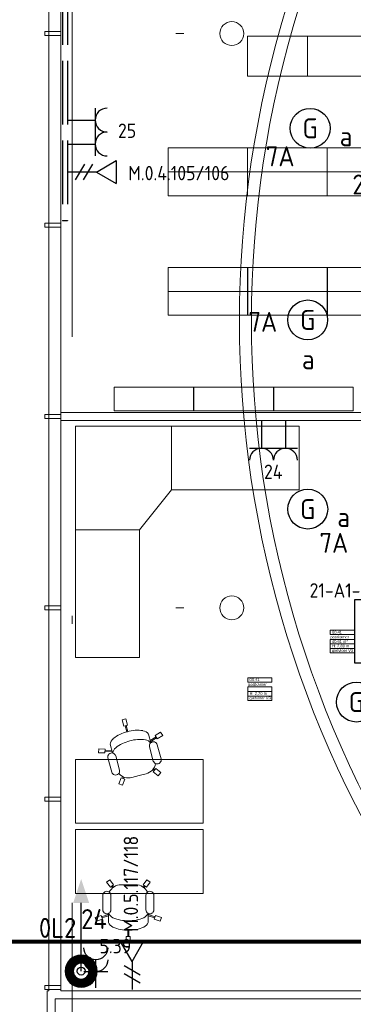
# Model space of a CAD drawing. Header units: millimetres. Extents: x -39149 to 267781, y -2340 to 58540.
# Tile 61 of 244: x 6555 to 10735, y 15429 to 27774. Entities that reach past the tile are written whole.
import ezdxf
from ezdxf.enums import TextEntityAlignment as Align

# ---------------------------------------------------------------- set-up
doc = ezdxf.new("R2010")
doc.units = ezdxf.units.MM
doc.header["$LTSCALE"] = 100
doc.header["$MEASUREMENT"] = 0
for name, pattern in [('B0605', [141, 70, -35, 1, -35]), ('B0701', [46.823999, 31.199999, -15.624]), ('CENTER', [20, 12.5, -2.5, 2.5, -2.5]), ('E_GOOT4', [10, 8, -2])]:
    doc.linetypes.add(name, pattern=pattern)
for name, color, linetype in [('00  Bestaand', 7, 'Continuous'), ('00  Bestaand Deuren', 7, 'Continuous'), ('00  Bestaande kolommen', 7, 'Continuous'), ('22 C Binnenwanden', 7, 'Continuous'), ('45 Plafond', 7, 'Continuous'), ('82 Interieur', 7, 'Continuous'), ('A Stramien', 7, 'Continuous'), ('AL$1A---_ALGEMEEN', 8, 'Continuous'), ('AL$1A---_ALGEMEEN--bestaand', 9, 'Continuous'), ('EL6131--_KG', 3, 'Continuous'), ('EL6221--_KRACHT_400', 3, 'Continuous'), ('EL6222--_KRACHT_230', 3, 'Continuous'), ('EL6311--_LICHT_BINNEN', 3, 'Continuous'), ('EL6441--_DATACOM', 3, 'Continuous'), ('EL6511--_BRANDMELD', 3, 'Continuous'), ('handhaven - AL$1A---_ALGEMEEN', 8, 'Continuous'), ('INDELING--bestaand', 7, 'Continuous'), ('Z Ruimteoppervlak', 7, 'Continuous'), ('Z Ruimteoppervlak Zone label', 7, 'Continuous'), ('Z Ruimteoppervlak Zone tekst', 7, 'Continuous')]:
    doc.layers.add(name, color=color, linetype=linetype)
doc.styles.add('BURO-018', font='isocp.shx', dxfattribs={"height": 180})
doc.styles.add('BURO-025', font='isocp.shx', dxfattribs={"height": 250})
doc.styles.add('GENERATED_STYLE_1', font='arial.ttf')
doc.styles.add('GENERATED_STYLE_2', font='swiss.ttf')
doc.styles.add('GENERATED_STYLE_3', font='swiss.ttf', dxfattribs={"width": 0.96})
doc.styles.add('ISO', font='ISO', dxfattribs={"height": 162})
doc.styles.add('STABICAD-012', font='ISOCP.SHX', dxfattribs={"height": 1.2})
doc.styles.add('STABICAD-018', font='ISOCP.SHX', dxfattribs={"height": 1.8})
doc.styles.get("Standard").update_dxf_attribs({"font": 'txt', "bigfont": 'BIGFONT.SHX'})

# ---------------------------------------------------------------- blocks, each defined once
blk = doc.blocks.new('postkamer_00.41_52_7', base_point=(10598, 19979))
at = {"layer": 'Z Ruimteoppervlak Zone label', "color": 8, "linetype": 'Continuous', "lineweight": 0}
for p, q in [((10447, 20121), (10748, 20121)), ((10447, 20064), (10447, 20121)), ((10748, 20064), (10447, 20064)), ((10447, 20004), (10748, 20004)), ((10447, 19947), (10447, 20004)), ((10748, 20121), (10748, 20064)), ((10748, 20004), (10748, 19947)), ((10748, 19947), (10447, 19947)), ((10447, 19947), (10748, 19947)), ((10447, 19891), (10447, 19947)), ((10748, 19891), (10447, 19891)), ((10447, 19891), (10748, 19891)), ((10447, 19834), (10447, 19891)), ((10748, 19947), (10748, 19891)), ((10748, 19891), (10748, 19834)), ((10748, 19834), (10447, 19834))]:
    blk.add_line(p, q, dxfattribs=at)
at = {"linetype": 'Continuous', "lineweight": 0, "flags": 1}
for tag in ['ROOM_AREA', 'ROOM_PERIM', 'ROOM_WALLS_SURF', 'ROOM_DOORS_SURF', 'ROOM_WINDS_SURF', 'ROOM_BASELEV', 'ROOM_NET_AREA', 'ROOM_REDUCED_AREA', 'ROOM_CALC_AREA', 'ROOM_VOLUME']:
    blk.add_attdef(tag, text='', height=2000, dxfattribs=at).set_placement((10598, 19408), align=Align.BOTTOM_LEFT)
at = {"layer": 'Z Ruimteoppervlak Zone tekst', "color": 2, "lineweight": 0, "insert": (10467, 19996), "char_height": 36, "attachment_point": 1, "style": 'GENERATED_STYLE_1'}
blk.add_mtext('{40,61 m²}', dxfattribs=at)
at = {"layer": 'Z Ruimteoppervlak Zone tekst', "color": 2, "lineweight": 0}
for tag, style, p in [('ROOM_NAME', 'GENERATED_STYLE_2', (10447, 20005)), ('ROOM_NUMBER', 'GENERATED_STYLE_1', (10467, 20066)), ('ROOM_HEIGHT', 'GENERATED_STYLE_1', (10467, 19892)), ('BASEC', 'GENERATED_STYLE_1', (10467, 19836))]:
    blk.add_attdef(tag, text='', height=36, dxfattribs=dict(at, style=style)).set_placement(p, align=Align.BOTTOM_LEFT)
blk = doc.blocks.new('Slab_173_7', base_point=(11837, 15600))
at = {"layer": '45 Plafond', "color": 8, "linetype": 'Continuous', "lineweight": 0}
blk.add_lwpolyline([(11837, 15600), (11837, 16424, -0.313998), (11837, 31576), (11837, 32400), (17936, 32400), (19627, 30449, 0.121918), (17264, 27099), (17259, 27800), (13812, 27800), (13812, 20185), (17262, 20185), (17262, 20908, 0.124008), (19675, 17511), (17973, 15600)], format="xyb", close=True, dxfattribs=at)
blk = doc.blocks.new('Slab_201_7', base_point=(11687, 15600))
at = {"layer": '45 Plafond', "color": 8, "linetype": 'Continuous', "lineweight": 0}
blk.add_lwpolyline([(11687, 15600), (11687, 16377, -0.312064), (11687, 31623), (11687, 32400), (11837, 32400), (11837, 31576, 0.313998), (11837, 16424), (11837, 15600)], format="xyb", close=True, dxfattribs=at)
blk = doc.blocks.new('Slab_283_7', base_point=(9411, 27068))
at = {"layer": '82 Interieur', "color": 8, "linetype": 'Continuous', "lineweight": 0}
blk.add_lwpolyline([(9411, 27068), (10161, 27068), (10161, 27568), (9411, 27568)], close=True, dxfattribs=at)
blk = doc.blocks.new('Slab_284_7', base_point=(10161, 27068))
at = {"layer": '82 Interieur', "color": 8, "linetype": 'Continuous', "lineweight": 0}
blk.add_lwpolyline([(10161, 27068), (10912, 27068), (10912, 27568), (10161, 27568)], close=True, dxfattribs=at)
blk = doc.blocks.new('Slab_285_7', base_point=(10408, 25568))
at = {"layer": '82 Interieur', "color": 8, "linetype": 'Continuous', "lineweight": 0}
blk.add_lwpolyline([(10408, 25568), (11407, 25568), (11407, 25868), (10408, 25868)], close=True, dxfattribs=at)
blk = doc.blocks.new('Slab_286_7', base_point=(9408, 25568))
at = {"layer": '82 Interieur', "color": 8, "linetype": 'Continuous', "lineweight": 0}
blk.add_lwpolyline([(9408, 25568), (10408, 25568), (10408, 25868), (9408, 25868)], close=True, dxfattribs=at)
blk = doc.blocks.new('Slab_287_7', base_point=(10408, 25868))
at = {"layer": '82 Interieur', "color": 8, "linetype": 'Continuous', "lineweight": 0}
blk.add_lwpolyline([(10408, 25868), (11407, 25868), (11407, 26168), (10408, 26168)], close=True, dxfattribs=at)
blk = doc.blocks.new('Slab_288_7', base_point=(9408, 25868))
at = {"layer": '82 Interieur', "color": 8, "linetype": 'Continuous', "lineweight": 0}
blk.add_lwpolyline([(9408, 25868), (10408, 25868), (10408, 26168), (9408, 26168)], close=True, dxfattribs=at)
blk = doc.blocks.new('Slab_294_7', base_point=(10413, 24368))
at = {"layer": '82 Interieur', "color": 8, "linetype": 'Continuous', "lineweight": 0}
blk.add_lwpolyline([(10413, 24368), (11407, 24368), (11407, 24668), (10413, 24668)], close=True, dxfattribs=at)
blk = doc.blocks.new('Slab_295_7', base_point=(10413, 24068))
at = {"layer": '82 Interieur', "color": 8, "linetype": 'Continuous', "lineweight": 0}
blk.add_lwpolyline([(10413, 24068), (11407, 24068), (11407, 24368), (10413, 24368)], close=True, dxfattribs=at)
blk = doc.blocks.new('Slab_296_7', base_point=(9413, 24368))
at = {"layer": '82 Interieur', "color": 8, "linetype": 'Continuous', "lineweight": 0}
blk.add_lwpolyline([(9413, 24368), (10408, 24368), (10408, 24668), (9413, 24668)], close=True, dxfattribs=at)
blk = doc.blocks.new('Slab_297_7', base_point=(9413, 24068))
at = {"layer": '82 Interieur', "color": 8, "linetype": 'Continuous', "lineweight": 0}
blk.add_lwpolyline([(9413, 24068), (10408, 24068), (10408, 24368), (9413, 24368)], close=True, dxfattribs=at)
blk = doc.blocks.new('Slab_298_7', base_point=(8414, 24368))
at = {"layer": '82 Interieur', "color": 8, "linetype": 'Continuous', "lineweight": 0}
blk.add_lwpolyline([(8414, 24368), (9408, 24368), (9408, 24668), (8414, 24668)], close=True, dxfattribs=at)
blk = doc.blocks.new('Slab_299_7', base_point=(8414, 24068))
at = {"layer": '82 Interieur', "color": 8, "linetype": 'Continuous', "lineweight": 0}
blk.add_lwpolyline([(8414, 24068), (9408, 24068), (9408, 24368), (8414, 24368)], close=True, dxfattribs=at)
blk = doc.blocks.new('Slab_300_7', base_point=(8414, 25868))
at = {"layer": '82 Interieur', "color": 8, "linetype": 'B0701', "lineweight": 0}
blk.add_lwpolyline([(8414, 25868), (9408, 25868), (9408, 26168), (8414, 26168)], close=True, dxfattribs=at)
blk = doc.blocks.new('Slab_301_7', base_point=(8414, 25568))
at = {"layer": '82 Interieur', "color": 8, "linetype": 'B0701', "lineweight": 0}
blk.add_lwpolyline([(8414, 25568), (9408, 25568), (9408, 25868), (8414, 25868)], close=True, dxfattribs=at)
blk = doc.blocks.new('Slab_305_7', base_point=(9738, 22869))
at = {"layer": '82 Interieur', "color": 8, "linetype": 'Continuous', "lineweight": 0}
blk.add_lwpolyline([(9738, 22869), (10732, 22869), (10732, 23169), (9738, 23169)], close=True, dxfattribs=at)
blk = doc.blocks.new('Slab_306_7', base_point=(8738, 22869))
at = {"layer": '82 Interieur', "color": 8, "linetype": 'Continuous', "lineweight": 0}
blk.add_lwpolyline([(8738, 22869), (9733, 22869), (9733, 23169), (8738, 23169)], close=True, dxfattribs=at)
blk = doc.blocks.new('Slab_307_7', base_point=(7739, 22869))
at = {"layer": '82 Interieur', "color": 8, "linetype": 'Continuous', "lineweight": 0}
blk.add_lwpolyline([(7739, 22869), (8733, 22869), (8733, 23169), (7739, 23169)], close=True, dxfattribs=at)
blk = doc.blocks.new('Slab_308_7', base_point=(8856, 18500))
at = {"layer": '82 Interieur', "color": 8, "linetype": 'Continuous', "lineweight": 0}
blk.add_lwpolyline([(8856, 18500), (7256, 18500), (7256, 17700), (8856, 17700)], close=True, dxfattribs=at)
blk = doc.blocks.new('Slab_309_7', base_point=(8856, 17620))
at = {"layer": '82 Interieur', "color": 8, "linetype": 'Continuous', "lineweight": 0}
blk.add_lwpolyline([(8856, 17620), (7256, 17620), (7256, 16820), (8856, 16820)], close=True, dxfattribs=at)
blk = doc.blocks.new('Slab_324_7', base_point=(10056, 22678))
at = {"layer": '82 Interieur', "color": 8, "linetype": 'Continuous', "lineweight": 0}
blk.add_lwpolyline([(10056, 22678), (8456, 22678), (8456, 21878), (10056, 21878)], close=True, dxfattribs=at)
blk = doc.blocks.new('Slab_325_7', base_point=(7256, 21378))
at = {"layer": '82 Interieur', "color": 8, "linetype": 'Continuous', "lineweight": 0}
blk.add_lwpolyline([(7256, 21378), (7256, 19778), (8056, 19778), (8056, 21378)], close=True, dxfattribs=at)
blk = doc.blocks.new('Slab_326_7', base_point=(8456, 22678))
at = {"layer": '82 Interieur', "color": 8, "linetype": 'Continuous', "lineweight": 0}
blk.add_lwpolyline([(8456, 22678), (7256, 22678), (7256, 21378), (8056, 21378), (8456, 21878)], close=True, dxfattribs=at)
blk = doc.blocks.new('Empty Door_3')
at = {"layer": '00  Bestaand Deuren', "color": 8, "linetype": 'Continuous', "lineweight": 0}
for p, q in [((-450, -7), (-450, -107)), ((450, -7), (450, -107))]:
    blk.add_line(p, q, dxfattribs=at)
blk = doc.blocks.new('Wall_12_7', base_point=(18225, 15600))
at = {"layer": '00  Bestaand', "color": 8, "linetype": 'Continuous', "lineweight": 0}
for p, q in [((6920, 15600), (6900, 15600)), ((12875, 15600), (7070, 15600)), ((18225, 15600), (13775, 15600)), ((7000, 15500), (12875, 15500)), ((13775, 15500), (18125, 15500))]:
    blk.add_line(p, q, dxfattribs=at)
at = {"layer": '00  Bestaand Deuren', "color": 1, "linetype": 'Continuous', "lineweight": 0, "zscale": 1000}
blk.add_blockref('Empty Door_3', (13325, 15607), dxfattribs=at)
blk = doc.blocks.new('Wall_21_7', base_point=(6900, 15600))
at = {"layer": '00  Bestaand', "color": 8, "linetype": 'Continuous', "lineweight": 0}
for p, q in [((6900, 15600), (6900, 11775)), ((7000, 15275), (7000, 15500)), ((7000, 12425), (7000, 15175)), ((7000, 11725), (7000, 12325))]:
    blk.add_line(p, q, dxfattribs=at)
blk = doc.blocks.new('Wall_80_7', base_point=(6995, 15600))
at = {"layer": '00  Bestaand', "color": 8, "linetype": 'Continuous', "lineweight": 0}
for p, q in [((6920, 32400), (6920, 15600)), ((7070, 15600), (7070, 32400))]:
    blk.add_line(p, q, dxfattribs=at)
blk = doc.blocks.new('Wall_319_7', base_point=(7070, 20425))
at = {"layer": '00  Bestaand', "color": 8, "linetype": 'Continuous', "lineweight": 0}
for p, q in [((6870, 20425), (6870, 20375)), ((7070, 20425), (6870, 20425)), ((6870, 20375), (7070, 20375)), ((7070, 20375), (7070, 20425))]:
    blk.add_line(p, q, dxfattribs=at)
blk = doc.blocks.new('Wall_320_7', base_point=(7070, 22825))
at = {"layer": '00  Bestaand', "color": 8, "linetype": 'Continuous', "lineweight": 0}
for p, q in [((6870, 22825), (6870, 22775)), ((7070, 22825), (6870, 22825)), ((6870, 22775), (7070, 22775)), ((7070, 22775), (7070, 22825))]:
    blk.add_line(p, q, dxfattribs=at)
blk = doc.blocks.new('Wall_321_7', base_point=(7070, 25225))
at = {"layer": '00  Bestaand', "color": 8, "linetype": 'Continuous', "lineweight": 0}
for p, q in [((6870, 25225), (6870, 25175)), ((7070, 25225), (6870, 25225)), ((7070, 25175), (7070, 25225)), ((6870, 25175), (7070, 25175))]:
    blk.add_line(p, q, dxfattribs=at)
blk = doc.blocks.new('Wall_322_7', base_point=(7070, 27625))
at = {"layer": '00  Bestaand', "color": 8, "linetype": 'Continuous', "lineweight": 0}
for p, q in [((6870, 27625), (6870, 27575)), ((7070, 27625), (6870, 27625)), ((6870, 27575), (7070, 27575)), ((7070, 27575), (7070, 27625))]:
    blk.add_line(p, q, dxfattribs=at)
blk = doc.blocks.new('Wall_323_7', base_point=(7070, 17975))
at = {"layer": '00  Bestaand', "color": 8, "linetype": 'Continuous', "lineweight": 0}
for p, q in [((7070, 18025), (6870, 18025)), ((6870, 18025), (6870, 17975)), ((7070, 17975), (7070, 18025)), ((6870, 17975), (7070, 17975))]:
    blk.add_line(p, q, dxfattribs=at)
blk = doc.blocks.new('Wall_324_7', base_point=(7070, 15614))
at = {"layer": '00  Bestaand', "color": 8, "linetype": 'Continuous', "lineweight": 0}
for p, q in [((7070, 15664), (6870, 15664)), ((6870, 15664), (6870, 15614)), ((6870, 15614), (7070, 15614)), ((7070, 15614), (7070, 15664))]:
    blk.add_line(p, q, dxfattribs=at)
blk = doc.blocks.new('Wall_349_7', base_point=(7070, 22750))
at = {"layer": '22 C Binnenwanden', "color": 8, "linetype": 'Continuous', "lineweight": 0}
for p, q in [((13812, 22850), (7070, 22850)), ((7070, 22850), (7070, 22750)), ((7070, 22750), (13812, 22750))]:
    blk.add_line(p, q, dxfattribs=at)
blk = doc.blocks.new('Kantoorstoel 01 14')
at = {"layer": '82 Interieur', "color": 8, "linetype": 'Continuous', "lineweight": 0}
for p, q in [((390, 790), (440, 790)), ((390, 710), (390, 790)), ((440, 710), (440, 790)), ((390, 710), (440, 710)), ((408, 629), (409, 710)), ((422, 629), (421, 710)), ((15, 517), (-1, 469)), ((91, 492), (15, 517)), ((168, 533), (166, 421)), ((663, 533), (665, 421)), ((740, 492), (816, 517)), ((816, 517), (832, 469)), ((76, 445), (-1, 469)), ((91, 492), (76, 445)), ((166, 434), (81, 462)), ((166, 448), (85, 474)), ((96, 191), (96, 375)), ((196, 191), (196, 375)), ((635, 191), (635, 375)), ((665, 448), (746, 474)), ((665, 434), (750, 462)), ((735, 191), (735, 375)), ((740, 492), (755, 445)), ((755, 445), (832, 469)), ((190, 91), (143, 26)), ((143, 26), (183, -3)), ((230, 62), (183, -3)), ((190, 91), (230, 62)), ((219, 99), (205, 80)), ((229, 91), (215, 73)), ((415, 60), (323, 60)), ((415, 60), (508, 60)), ((641, 91), (600, 62)), ((600, 62), (647, -3)), ((602, 91), (616, 73)), ((612, 99), (626, 80)), ((641, 91), (688, 26)), ((688, 26), (647, -3))]:
    blk.add_line(p, q, dxfattribs=at)
for centre, major_axis, start_param, end_param in [((401, 190), (0, -440), 3.107651, 3.558821), ((430, 190), (0, -440), 2.724365, 3.175535), ((264, 497), (0, -103), 3.554672, 4.359188), ((401, 71), (0, -440), 3.107651, 3.558821), ((430, 71), (0, -440), 2.724365, 3.175535), ((567, 497), (0, -103), 1.923998, 2.728514), ((146, 375), (0, -50), 1.570796, 4.712389), ((264, 379), (0, -103), 3.554672, 4.309737), ((567, 379), (0, -103), 1.973448, 2.728514), ((685, 375), (0, -50), 1.570796, 4.712389), ((146, 191), (0, -50), 4.712389, 7.853982), ((323, 222), (0, -162), 5.158147, 6.283185), ((508, 222), (0, -162), 0, 1.125039), ((685, 191), (0, -50), 4.712389, 7.853982)]:
    blk.add_ellipse(centre, major_axis=major_axis, ratio=0.999212, start_param=start_param, end_param=end_param, dxfattribs=at)
blk = doc.blocks.new('Kantoorstoel 01 14_2')
at = {"layer": '82 Interieur', "color": 8, "linetype": 'Continuous', "lineweight": 0}
for p, q in [((390, 790), (440, 790)), ((390, 710), (390, 790)), ((440, 710), (440, 790)), ((390, 710), (440, 710)), ((408, 629), (409, 710)), ((422, 629), (421, 710)), ((15, 517), (-1, 469)), ((91, 492), (15, 517)), ((168, 533), (166, 421)), ((663, 533), (665, 421)), ((740, 492), (816, 517)), ((816, 517), (832, 469)), ((76, 445), (-1, 469)), ((91, 492), (76, 445)), ((166, 434), (81, 462)), ((166, 448), (85, 474)), ((96, 191), (96, 375)), ((196, 191), (196, 375)), ((635, 191), (635, 375)), ((665, 448), (746, 474)), ((665, 434), (750, 462)), ((735, 191), (735, 375)), ((740, 492), (755, 445)), ((755, 445), (832, 469)), ((190, 91), (143, 26)), ((143, 26), (183, -3)), ((230, 62), (183, -3)), ((190, 91), (230, 62)), ((219, 99), (205, 80)), ((229, 91), (215, 73)), ((415, 60), (323, 60)), ((415, 60), (508, 60)), ((641, 91), (600, 62)), ((600, 62), (647, -3)), ((602, 91), (616, 73)), ((612, 99), (626, 80)), ((641, 91), (688, 26)), ((688, 26), (647, -3))]:
    blk.add_line(p, q, dxfattribs=at)
for centre, major_axis, start_param, end_param in [((401, 190), (0, -440), 3.107651, 3.558821), ((430, 190), (0, -440), 2.724365, 3.175535), ((264, 497), (0, -103), 3.554672, 4.359188), ((401, 71), (0, -440), 3.107651, 3.558821), ((430, 71), (0, -440), 2.724365, 3.175535), ((567, 497), (0, -103), 1.923998, 2.728514), ((146, 375), (0, -50), 1.570796, 4.712389), ((264, 379), (0, -103), 3.554672, 4.309737), ((567, 379), (0, -103), 1.973448, 2.728514), ((685, 375), (0, -50), 1.570796, 4.712389), ((146, 191), (0, -50), 4.712389, 7.853982), ((323, 222), (0, -162), 5.158147, 6.283185), ((508, 222), (0, -162), 0, 1.125039), ((685, 191), (0, -50), 4.712389, 7.853982)]:
    blk.add_ellipse(centre, major_axis=major_axis, ratio=0.999212, start_param=start_param, end_param=end_param, dxfattribs=at)
blk = doc.blocks.new('Column_43_7', base_point=(9212, 27600))
at = {"layer": '00  Bestaande kolommen', "color": 8, "linetype": 'Continuous', "lineweight": 0}
blk.add_circle((9212, 27600), 150, dxfattribs=at)
blk = doc.blocks.new('Column_44_7', base_point=(9212, 20400))
at = {"layer": '00  Bestaande kolommen', "color": 8, "linetype": 'Continuous', "lineweight": 0}
blk.add_circle((9212, 20400), 150, dxfattribs=at)
blk = doc.blocks.new('Standard grid marker_4')
at = {"layer": 'A Stramien', "color": 8, "linetype": 'B0605', "lineweight": 0}
blk.add_line((4000, 0), (46810, 0), dxfattribs=at)
at = {"layer": 'A Stramien', "color": 4, "lineweight": 0, "style": 'GENERATED_STYLE_3'}
blk.add_attdef('AC_MARKERTEXT_1', text='', height=100, dxfattribs=at).set_placement((-139, -80), align=Align.BOTTOM_LEFT)
blk = doc.blocks.new('Standard grid marker_5')
at = {"layer": 'A Stramien', "color": 8, "linetype": 'B0605', "lineweight": 0}
blk.add_line((4000, 0), (46810, 0), dxfattribs=at)
at = {"layer": 'A Stramien', "color": 4, "lineweight": 0, "style": 'GENERATED_STYLE_3'}
blk.add_attdef('AC_MARKERTEXT_1', text='', height=100, dxfattribs=at).set_placement((-139, -80), align=Align.BOTTOM_LEFT)
blk = doc.blocks.new('Standard grid marker_12')
at = {"layer": 'A Stramien', "color": 8, "linetype": 'B0605', "lineweight": 0}
blk.add_line((4000, 0), (46395, 0), dxfattribs=at)
at = {"layer": 'A Stramien', "color": 4, "lineweight": 0, "style": 'GENERATED_STYLE_3'}
blk.add_attdef('AC_MARKERTEXT_1', text='', height=100, rotation=90, dxfattribs=at).set_placement((-20, -47), align=Align.BOTTOM_LEFT)
blk = doc.blocks.new('postkamer_00.41_52_8', base_point=(9565, 19383))
at = {"layer": 'Z Ruimteoppervlak Zone label', "color": 8, "linetype": 'Continuous', "lineweight": 0}
for p, q in [((9414, 19524), (9715, 19524)), ((9414, 19468), (9414, 19524)), ((9715, 19524), (9715, 19468)), ((9715, 19468), (9414, 19468)), ((9414, 19408), (9715, 19408)), ((9414, 19351), (9414, 19408)), ((9715, 19408), (9715, 19351)), ((9715, 19351), (9414, 19351)), ((9414, 19351), (9715, 19351)), ((9414, 19294), (9414, 19351)), ((9715, 19294), (9414, 19294)), ((9414, 19294), (9715, 19294)), ((9414, 19238), (9414, 19294)), ((9715, 19351), (9715, 19294)), ((9715, 19294), (9715, 19238)), ((9715, 19238), (9414, 19238))]:
    blk.add_line(p, q, dxfattribs=at)
blk = doc.blocks.new('111304A')
at = {"layer": 'AL$1A---_ALGEMEEN', "color": 0, "linetype": 'Continuous'}
for p, q in [((0, 1), (0, 4.5)), ((-1.5, 3), (1.5, 3))]:
    blk.add_line(p, q, dxfattribs=at)
for centre in [(0, 6), (0, 4.5)]:
    blk.add_arc(centre, 1.5, 180, 0, dxfattribs=at)
at = {"layer": 'AL$1A---_ALGEMEEN', "color": 0, "linetype": 'Continuous', "style": 'BURO-018'}
for tag, p in [('CIRCUIT', (0, 8.5)), ('PANEL', (0, 8.5)), ('SUBCIRCUIT', (4.5, 8.5))]:
    blk.add_attdef(tag, text='', height=1.8, dxfattribs=at).set_placement(p, align=Align.MIDDLE)
at = {"layer": 'AL$1A---_ALGEMEEN', "color": 0, "linetype": 'Continuous', "style": 'BURO-018', "flags": 1}
for tag, p in [('POWERCODE', (13, 8.5)), ('ARTICLECODE', (0, 0))]:
    blk.add_attdef(tag, text='', height=1.8, dxfattribs=at).set_placement(p, align=Align.MIDDLE)
blk = doc.blocks.new('1115B3A')
at = {"layer": 'handhaven - AL$1A---_ALGEMEEN', "color": 0, "linetype": 'Continuous'}
blk.add_circle((0, 0), 2.5, dxfattribs=at)
at = {"layer": 'handhaven - AL$1A---_ALGEMEEN', "color": 0, "linetype": 'Continuous', "style": 'BURO-018'}
for tag, p in [('CIRCUIT', (0, 5)), ('PANEL', (0, 5)), ('SUBCIRCUIT', (4.5, 5)), ('LIGHTFIXTURECODE', (0, 0)), ('SWITCHCODE', (4.5, -1))]:
    blk.add_attdef(tag, text='', height=1.8, dxfattribs=at).set_placement(p, align=Align.MIDDLE)
blk = doc.blocks.new('111304')
at = {"color": 0, "linetype": 'Continuous'}
for p, q in [((-1.5, 4.5), (1.5, 4.5)), ((0, 1), (0, 4.5))]:
    blk.add_line(p, q, dxfattribs=at)
blk.add_arc((0, 6), 1.5, 180, 0, dxfattribs=at)
at = {"color": 0, "linetype": 'Continuous', "style": 'BURO-018'}
for tag, p in [('PANEL', (0, 11.5)), ('CIRCUIT', (0, 8.5)), ('SUBCIRCUIT', (4.5, 8.5))]:
    blk.add_attdef(tag, text='', height=1.8, dxfattribs=at).set_placement(p, align=Align.MIDDLE)
at = {"color": 0, "linetype": 'Continuous', "style": 'BURO-018', "flags": 1}
for tag, p in [('POWERCODE', (13, 8.5)), ('ARTICLECODE', (0, 0))]:
    blk.add_attdef(tag, text='', height=1.8, dxfattribs=at).set_placement(p, align=Align.MIDDLE)
blk = doc.blocks.new('E00153')
at = {"color": 0, "linetype": 'Continuous'}
for p, q in [((-1.44, 7), (1.44, 7)), ((0, 4.5), (-1.44, 7)), ((0, 4.5), (1.44, 7)), ((-1, 4), (1, 2.85)), ((0, 4.5), (0, 1)), ((-1, 3), (1, 1.85))]:
    blk.add_line(p, q, dxfattribs=at)
at = {"color": 7, "style": 'BURO-018'}
for tag, p in [('COMMENT1', (-6, 12)), ('COMMENT2', (6, 12)), ('DATACOM1', (-6, 9)), ('DATACOM2', (6, 9))]:
    blk.add_attdef(tag, text='', height=1.8, dxfattribs=at).set_placement(p, align=Align.MIDDLE)
at = {"color": 0, "style": 'BURO-018'}
blk.add_attdef('TEXT1', text='', height=1.8, dxfattribs=at).set_placement((2.5, 6), align=Align.MIDDLE)
at = {"color": 0, "linetype": 'Continuous', "style": 'BURO-018', "flags": 1}
blk.add_attdef('ARTICLECODE', text='', height=1.8, dxfattribs=at).set_placement((0, 0), align=Align.MIDDLE)
blk = doc.blocks.new('ZE')
at = {"layer": 'AL$1A---_ALGEMEEN--bestaand', "color": 0, "linetype": 'Continuous'}
blk.add_line((0, 0), (-1711, 0), dxfattribs=at)
blk.add_lwpolyline([(-100, 0, 1), (100, 0, 1)], format="xyb", close=True, dxfattribs=at)
for radius in [400, 200]:
    blk.add_circle((0, 0), radius, dxfattribs=at)
blk.add_solid([(-1711, 200), (-1711, -200), (-2311, 0)], dxfattribs=at)
at = {"layer": 'AL$1A---_ALGEMEEN--bestaand', "color": 0, "linetype": 'Continuous', "style": 'BURO-025'}
blk.add_attdef('E_TEXT1', text='', height=500, dxfattribs=at).set_placement((0, 900), align=Align.MIDDLE)
at = {"layer": 'AL$1A---_ALGEMEEN--bestaand', "color": 0, "linetype": 'Continuous', "style": 'BURO-025', "flags": 1}
blk.add_attdef('E_MATCODE', (0, -600), '', height=500, dxfattribs=at)
blk = doc.blocks.new('*X1918')
at = {"layer": 'AL$1A---_ALGEMEEN--bestaand', "color": 0, "linetype": 'Continuous'}
for p, q in [((159.4, 200.26), (159.4, 201.95)), ((159.6, 198.67), (159.6, 202.13)), ((159.8, 197.35), (159.8, 202.22)), ((160, 197.25), (160, 202.25)), ((160.2, 197.35), (160.2, 202.22)), ((160.4, 198.67), (160.4, 202.13)), ((160.6, 200.26), (160.6, 201.95)), ((159.6, 195.7), (159.6, 196.3)), ((159.8, 195.54), (159.8, 196.46)), ((160, 195.5), (160, 196.5)), ((160.2, 195.54), (160.2, 196.46)), ((160.4, 195.7), (160.4, 196.3))]:
    blk.add_line(p, q, dxfattribs=at)
blk = doc.blocks.new('1116A7')
at = {"layer": 'AL$1A---_ALGEMEEN--bestaand', "color": 0, "linetype": 'Continuous'}
for p, q in [((-2, -4), (-2, 4)), ((-2, 4), (2, 4)), ((2, 4), (2, -4)), ((-0.74, 2.41), (-0.25, -1.53)), ((0.74, 2.41), (0.25, -1.53)), ((2, -4), (-2, -4))]:
    blk.add_line(p, q, dxfattribs=at)
blk.add_circle((0, -3), 0.5, dxfattribs=at)
for centre, radius, start, end in [((0, 2.5), 0.75, 352.8192, 187.1808), ((0, -1.5), 0.25, 187.1808, 352.8192)]:
    blk.add_arc(centre, radius, start, end, dxfattribs=at)
blk.add_blockref('*X1918', (-160, -199), dxfattribs=at)
at = {"layer": 'AL$1A---_ALGEMEEN--bestaand', "color": 0, "linetype": 'Continuous', "style": 'BURO-018'}
blk.add_attdef('TEXT1', text='', height=1.8, dxfattribs=at).set_placement((0, 6.5), align=Align.MIDDLE)
at = {"layer": 'AL$1A---_ALGEMEEN--bestaand', "color": 0, "linetype": 'Continuous', "style": 'BURO-018', "flags": 1}
blk.add_attdef('ARTICLECODE', (0, 0), '', height=1.8, dxfattribs=at)
at = {"layer": 'EL6221--_KRACHT_400', "color": 1, "style": 'STABICAD-012'}
blk.add_attdef('FIREPROTECTION_PANEL', text='', height=1.8, dxfattribs=at).set_placement((716.25, 450.77), align=Align.MIDDLE)
at = {"layer": 'EL6222--_KRACHT_230', "color": 1, "style": 'STABICAD-018'}
for tag in ['FIREPROTECTION_HARDWARENUMBER', 'FIREPROTECTION_ZONE']:
    blk.add_attdef(tag, (0, 0), '', height=1.8, dxfattribs=at)
at = {"layer": 'EL6311--_LICHT_BINNEN', "color": 1, "style": 'STABICAD-018'}
blk.add_attdef('CODING2', (0, 0), '', height=1.8, dxfattribs=at)
at = {"layer": 'EL6441--_DATACOM', "color": 1, "style": 'STABICAD-018'}
blk.add_attdef('CODING1', (0, 0), '', height=1.8, dxfattribs=at)

msp = doc.modelspace()

# ---------------------------------------------------------------- linework, layer by layer
at = {"layer": 'EL6131--_KG', "linetype": 'E_GOOT4'}
for p, q in [((7093.1, 32260.3), (7093.1, 25255.9)), ((7153.1, 32260.3), (7153.1, 25255.9)), ((7093.1, 25255.9), (7153.1, 25255.9))]:
    msp.add_line(p, q, dxfattribs=at)
at = {"layer": 'EL6511--_BRANDMELD', "const_width": 100}
msp.add_lwpolyline([(7325.5, 15695.3, 1), (7325.5, 15995.3, 1)], format="xyb", close=True, dxfattribs=at)
at = {"layer": 'INDELING--bestaand', "linetype": 'CENTER', "const_width": 50}
msp.add_lwpolyline([(-5556.7, 16215), (-5205.7, 16215), (52063.8, 16215)], dxfattribs=at)

# ---------------------------------------------------------------- block references
at = {"layer": '00  Bestaand', "color": 1, "lineweight": 0}
for name, p in [('Wall_80_7', (6995.3, 15600)), ('Wall_12_7', (18225.2, 15600)), ('Wall_21_7', (6900, 15600))]:
    msp.add_blockref(name, p, dxfattribs=at)
at = {"layer": '00  Bestaand', "color": 251, "lineweight": 0}
for name, p in [('Wall_322_7', (7070.3, 27625)), ('Wall_321_7', (7070.3, 25225)), ('Wall_320_7', (7070.3, 22825)), ('Wall_319_7', (7070.3, 20425)), ('Wall_323_7', (7070.3, 17975)), ('Wall_324_7', (7070.3, 15613.8))]:
    msp.add_blockref(name, p, dxfattribs=at)
at = {"layer": '00  Bestaande kolommen', "color": 3, "lineweight": 0}
for name, p in [('Column_43_7', (9212, 27600)), ('Column_44_7', (9212, 20400))]:
    msp.add_blockref(name, p, dxfattribs=at)
at = {"layer": '22 C Binnenwanden', "color": 1, "lineweight": 0}
msp.add_blockref('Wall_349_7', (7070, 22750), dxfattribs=at)
at = {"layer": '45 Plafond', "color": 252, "linetype": 'Continuous', "lineweight": 0}
for name, p in [('Slab_201_7', (11687.4, 15600)), ('Slab_173_7', (11837.4, 15600))]:
    msp.add_blockref(name, p, dxfattribs=at)
at = {"layer": '82 Interieur', "color": 30, "linetype": 'Continuous', "lineweight": 0}
for name, p in [('Slab_283_7', (9411.3, 27067.6)), ('Slab_284_7', (10161.3, 27067.6)), ('Slab_288_7', (9408, 25867.7)), ('Slab_287_7', (10407.5, 25867.7)), ('Slab_286_7', (9408, 25567.8)), ('Slab_285_7', (10407.5, 25567.8)), ('Slab_298_7', (8413.5, 24368)), ('Slab_296_7', (9413, 24368)), ('Slab_294_7', (10412.5, 24368)), ('Slab_299_7', (8413.5, 24068.1)), ('Slab_297_7', (9413, 24068.1)), ('Slab_295_7', (10412.5, 24068.1)), ('Slab_307_7', (7738.5, 22868.7)), ('Slab_306_7', (8738.1, 22868.7)), ('Slab_305_7', (9737.6, 22868.7)), ('Slab_326_7', (8456.2, 22678.3)), ('Slab_324_7', (10056.3, 22678.3)), ('Slab_325_7', (7255.8, 21378)), ('Slab_308_7', (8855.9, 18500.2)), ('Slab_309_7', (8855.9, 17620.2))]:
    msp.add_blockref(name, p, dxfattribs=at)
at = {"layer": '82 Interieur', "color": 30, "linetype": 'B0701', "lineweight": 0}
for name, p in [('Slab_300_7', (8413.5, 25867.7)), ('Slab_301_7', (8413.5, 25567.8))]:
    msp.add_blockref(name, p, dxfattribs=at)
at = {"layer": '82 Interieur', "color": 30, "linetype": 'Continuous', "lineweight": 0, "zscale": 1000, "rotation": 14.9746757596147}
msp.add_blockref('Kantoorstoel 01 14_2', (7665.2, 18131.1), dxfattribs=at)
at = {"layer": '82 Interieur', "color": 30, "linetype": 'Continuous', "lineweight": 0, "xscale": -1, "zscale": 1000, "rotation": 180}
msp.add_blockref('Kantoorstoel 01 14', (7501.1, 16988.4), dxfattribs=at)
at = {"layer": 'A Stramien', "color": 1, "linetype": 'Continuous', "lineweight": 0, "zscale": 1000, "rotation": 270}
msp.add_blockref('Standard grid marker_12', (7211.5, 48900), dxfattribs=at)
at = {"layer": 'A Stramien', "color": 1, "linetype": 'Continuous', "lineweight": 0, "zscale": 1000}
for name, p in [('Standard grid marker_4', (-5988.5, 27600)), ('Standard grid marker_5', (-5988.5, 20400))]:
    msp.add_blockref(name, p, dxfattribs=at)
at = {"layer": 'EL6222--_KRACHT_230', "linetype": 'Continuous'}
ref = msp.add_blockref('111304', (7050.7, 26515.6), dxfattribs=dict(at, xscale=100, yscale=100, zscale=100, rotation=270))
ref.add_attrib('CIRCUIT', '25', dxfattribs={"layer": '0', "color": 3, "linetype": 'ByBlock', "height": 180, "style": 'BURO-018'}).set_placement((7900.7, 26382), align=Align.MIDDLE)
at = {"layer": 'EL6222--_KRACHT_230', "linetype": 'Continuous', "xscale": 100, "yscale": 100, "zscale": 100}
for p, rotation in [((7050.7, 26215.6), 270), ((9584.2, 22850), 180)]:
    msp.add_blockref('111304', p, dxfattribs=dict(at, rotation=rotation))
at = {"layer": 'EL6222--_KRACHT_230', "linetype": 'Continuous'}
ref = msp.add_blockref('111304', (9884.2, 22850), dxfattribs=dict(at, xscale=100, yscale=100, zscale=100, rotation=180))
ref.add_attrib('CIRCUIT', '24', dxfattribs={"layer": '0', "color": 3, "linetype": 'ByBlock', "height": 180, "style": 'BURO-018'}).set_placement((9732, 22106.7), align=Align.MIDDLE)
ref = msp.add_blockref('111304A', (7509.3, 15537.4), dxfattribs=dict(at, xscale=-100, yscale=100, zscale=100))
ref.add_attrib('CIRCUIT', '24', dxfattribs={"layer": '0', "linetype": 'ByBlock', "height": 250, "style": 'BURO-025'}).set_placement((7486.3, 16498.4), align=Align.MIDDLE)
ref.add_attrib('PANEL', '0L2', dxfattribs={"layer": '0', "linetype": 'ByBlock', "height": 250, "style": 'BURO-025'}).set_placement((7030.4, 16387.4), align=Align.MIDDLE)
at = {"layer": 'EL6311--_LICHT_BINNEN', "linetype": 'Continuous'}
ref = msp.add_blockref('1115B3A', (10194.1, 26412.8), dxfattribs=dict(at, xscale=100, yscale=100, zscale=100))
ref.add_attrib('CIRCUIT', '7A', dxfattribs={"layer": '0', "linetype": 'ByBlock', "height": 250, "style": 'BURO-025'}).set_placement((9818.6, 26061.6), align=Align.MIDDLE)
ref.add_attrib('LIGHTFIXTURECODE', 'G', dxfattribs={"layer": '0', "linetype": 'ByBlock', "height": 250, "style": 'BURO-025'}).set_placement((10194.1, 26412.8), align=Align.MIDDLE)
ref.add_attrib('SWITCHCODE', 'a', dxfattribs={"layer": '0', "linetype": 'ByBlock', "height": 250, "style": 'BURO-025'}).set_placement((10644.1, 26312.8), align=Align.MIDDLE)
ref = msp.add_blockref('111304A', (11734.4, 25708.9), dxfattribs=dict(at, xscale=100, yscale=100, zscale=100, rotation=90))
ref.add_attrib('CIRCUIT', '24', dxfattribs={"layer": '0', "linetype": 'ByBlock', "height": 250, "style": 'BURO-025'}).set_placement((10884.4, 25708.9), align=Align.MIDDLE)
ref = msp.add_blockref('1115B3A', (10163.3, 24010.4), dxfattribs=dict(at, xscale=100, yscale=100, zscale=100))
ref.add_attrib('CIRCUIT', '7A', dxfattribs={"layer": '0', "linetype": 'ByBlock', "height": 250, "style": 'BURO-025'}).set_placement((9601.2, 23986), align=Align.MIDDLE)
ref.add_attrib('LIGHTFIXTURECODE', 'G', dxfattribs={"layer": '0', "linetype": 'ByBlock', "height": 250, "style": 'BURO-025'}).set_placement((10163.3, 24010.4), align=Align.MIDDLE)
ref.add_attrib('SWITCHCODE', 'a', dxfattribs={"layer": '0', "linetype": 'ByBlock', "height": 250, "style": 'BURO-025'}).set_placement((10169.7, 23517.1), align=Align.MIDDLE)
ref = msp.add_blockref('1115B3A', (10164.1, 21638), dxfattribs=dict(at, xscale=100, yscale=100, zscale=100))
ref.add_attrib('CIRCUIT', '7A', dxfattribs={"layer": '0', "linetype": 'ByBlock', "height": 250, "style": 'BURO-025'}).set_placement((10490.9, 21214.9), align=Align.MIDDLE)
ref.add_attrib('LIGHTFIXTURECODE', 'G', dxfattribs={"layer": '0', "linetype": 'ByBlock', "height": 250, "style": 'BURO-025'}).set_placement((10164.1, 21638), align=Align.MIDDLE)
ref.add_attrib('SWITCHCODE', 'a', dxfattribs={"layer": '0', "linetype": 'ByBlock', "height": 250, "style": 'BURO-025'}).set_placement((10614.1, 21538), align=Align.MIDDLE)
ref = msp.add_blockref('1115B3A', (10773.5, 19218.9), dxfattribs=dict(at, xscale=100, yscale=100, zscale=100))
ref.add_attrib('CIRCUIT', '7A', dxfattribs={"layer": '0', "linetype": 'ByBlock', "height": 250, "style": 'BURO-025'}).set_placement((11184.4, 18867.7), align=Align.MIDDLE)
ref.add_attrib('LIGHTFIXTURECODE', 'G', dxfattribs={"layer": '0', "linetype": 'ByBlock', "height": 250, "style": 'BURO-025'}).set_placement((10773.5, 19218.9), align=Align.MIDDLE)
ref.add_attrib('SWITCHCODE', 'a', dxfattribs={"layer": '0', "linetype": 'ByBlock', "height": 250, "style": 'BURO-025'}).set_placement((11242.4, 19366.3), align=Align.MIDDLE)
at = {"layer": 'EL6441--_DATACOM', "linetype": 'Continuous'}
ref = msp.add_blockref('E00153', (7065.8, 25864.6), dxfattribs=dict(at, xscale=100, yscale=100, zscale=100, rotation=270))
ref.add_attrib('DATACOM1', 'M.0.4.105/106', dxfattribs={"layer": '0', "color": 1, "linetype": 'ByBlock', "height": 180, "style": 'BURO-018'}).set_placement((8549.1, 25851.2), align=Align.MIDDLE)
ref = msp.add_blockref('E00153', (7963.6, 15515.5), dxfattribs=dict(at, xscale=100, yscale=100, zscale=100))
ref.add_attrib('DATACOM1', 'M.0.5.117/118', dxfattribs={"layer": '0', "color": 1, "linetype": 'ByBlock', "height": 180, "rotation": 90, "style": 'BURO-018'}).set_placement((7948.2, 16940.2), align=Align.MIDDLE)
at = {"layer": 'EL6511--_BRANDMELD', "linetype": 'Continuous'}
ref = msp.add_blockref('1116A7', (10955.5, 20106), dxfattribs=dict(at, xscale=100, yscale=100))
ref.add_attrib('CODING1', '21-A1-18-43-08', dxfattribs={"layer": '0', "color": 1, "linetype": 'ByBlock', "height": 180, "style": 'STABICAD-018'}).set_placement((10951.3, 20618.8), align=Align.MIDDLE)
at = {"layer": 'EL6511--_BRANDMELD', "linetype": 'Continuous', "xscale": -0.5, "yscale": 0.5, "zscale": 0.5, "rotation": 90}
msp.add_blockref('ZE', (7325.5, 15845.3), dxfattribs=at)
at = {"layer": 'Z Ruimteoppervlak', "color": 2, "linetype": 'Continuous', "lineweight": 0}
ref = msp.add_blockref('postkamer_00.41_52_7', (10597.7, 19979.4), dxfattribs=at)
ref.add_attrib('ROOM_NAME', 'postkamer', dxfattribs={"layer": 'Z Ruimteoppervlak Zone tekst', "color": 2, "linetype": 'Continuous', "lineweight": 0, "height": 36, "style": 'GENERATED_STYLE_2'}).set_placement((10447.3, 20005.2), align=Align.BOTTOM_LEFT)
ref.add_attrib('ROOM_NUMBER', '00.41', dxfattribs={"layer": 'Z Ruimteoppervlak Zone tekst', "color": 2, "linetype": 'Continuous', "lineweight": 0, "height": 36, "style": 'GENERATED_STYLE_1'}).set_placement((10467.3, 20065.9), align=Align.BOTTOM_LEFT)
ref.add_attrib('ROOM_HEIGHT', 'H: 2,80 m', dxfattribs={"layer": 'Z Ruimteoppervlak Zone tekst', "color": 2, "linetype": 'Continuous', "lineweight": 0, "height": 36, "style": 'GENERATED_STYLE_1'}).set_placement((10467.3, 19892.4), align=Align.BOTTOM_LEFT)
ref.add_attrib('BASEC', 'gietvloer V3', dxfattribs={"layer": 'Z Ruimteoppervlak Zone tekst', "color": 2, "linetype": 'Continuous', "lineweight": 0, "height": 36, "style": 'GENERATED_STYLE_1'}).set_placement((10467.3, 19835.8), align=Align.BOTTOM_LEFT)
ref = msp.add_blockref('postkamer_00.41_52_8', (9564.8, 19383.1), dxfattribs=at)
ref.add_attrib('ROOM_NAME', 'postkamer', (9414.5, 19420.9), dxfattribs={"layer": 'Z Ruimteoppervlak Zone tekst', "color": 2, "linetype": 'Continuous', "lineweight": 0, "height": 36, "style": 'GENERATED_STYLE_2'})
ref.add_attrib('ROOM_NUMBER', '00.41', (9434.5, 19481.5), dxfattribs={"layer": 'Z Ruimteoppervlak Zone tekst', "color": 2, "linetype": 'Continuous', "lineweight": 0, "height": 36, "style": 'GENERATED_STYLE_1'})
ref.add_attrib('ROOM_HEIGHT', 'H: 2,70 m', (9434.5, 19308), dxfattribs={"layer": 'Z Ruimteoppervlak Zone tekst', "color": 2, "linetype": 'Continuous', "lineweight": 0, "height": 36, "style": 'GENERATED_STYLE_1'})
ref.add_attrib('BASEC', 'gietvloer V3', (9434.5, 19251.4), dxfattribs={"layer": 'Z Ruimteoppervlak Zone tekst', "color": 2, "linetype": 'Continuous', "lineweight": 0, "height": 36, "style": 'GENERATED_STYLE_1'})

# ---------------------------------------------------------------- texts
at = {"layer": 'EL6511--_BRANDMELD', "linetype": 'Continuous', "style": 'ISO'}
msp.add_text('5.39', height=180, dxfattribs=at).set_placement((7555.2, 16069.1))

doc.saveas('drawing.dxf')
